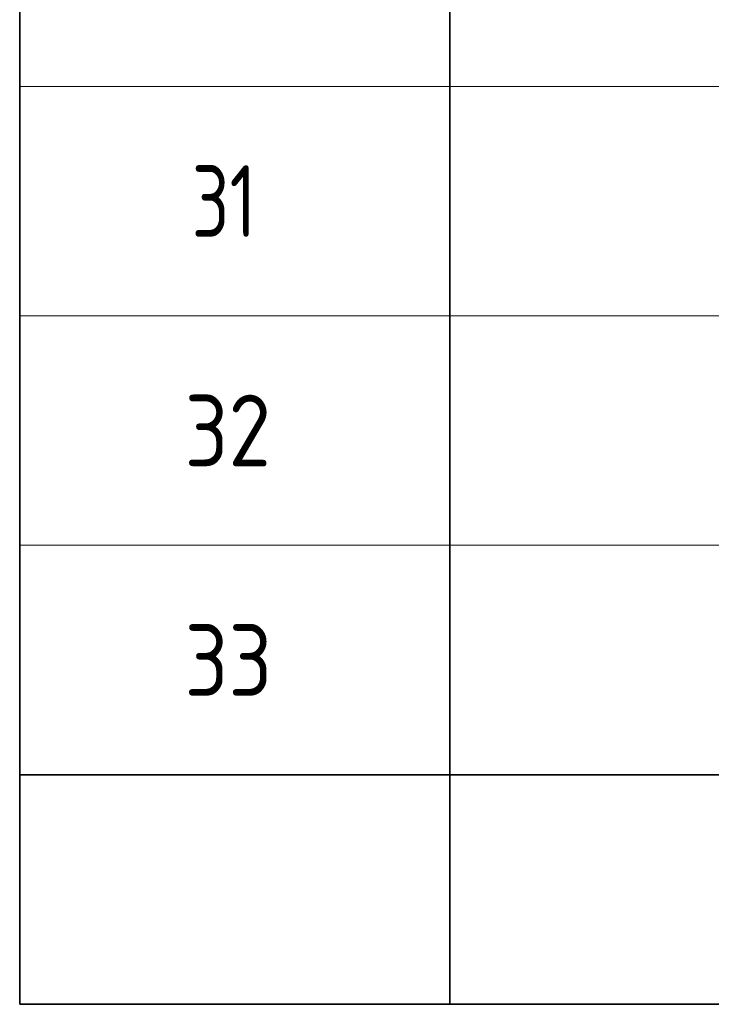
# Model space of a CAD drawing. Header units: metres. Extents: x -38 to 97, y -15 to 21.
# Tile 72 of 256: x 67.92 to 70.33, y 0.47 to 3.9. Entities that reach past the tile are written whole.
import ezdxf

# ---------------------------------------------------------------- set-up
doc = ezdxf.new("R2010")
doc.units = ezdxf.units.M
doc.layers.add('XR$6$Текст_ примечание', color=7, linetype='Continuous', lineweight=13)
doc.styles.add('ISOCPEUR', font='txt')

msp = doc.modelspace()

# ---------------------------------------------------------------- linework, layer by layer
at = {"layer": 'XR$6$Текст_ примечание', "color": 7, "linetype": 'Continuous', "lineweight": 35, "transparency": 33554687}
for p, q in [((67.9198, 4.4717), (67.9198, 3.6717)), ((69.4198, 4.4717), (69.4198, 3.6717)), ((67.9198, 3.6717), (67.9198, 2.8717)), ((69.4198, 3.6717), (69.4198, 2.8717)), ((67.9198, 2.8717), (67.9198, 2.0717)), ((69.4198, 2.8717), (69.4198, 2.0717)), ((67.9198, 2.0717), (67.9198, 1.2717)), ((69.4198, 2.0717), (69.4198, 1.2717)), ((67.9198, 1.2717), (67.9198, 0.4717)), ((67.9198, 1.2717), (86.4198, 1.2717)), ((69.4198, 1.2717), (69.4198, 0.4717)), ((67.9198, 0.4717), (86.4198, 0.4717))]:
    msp.add_line(p, q, dxfattribs=at)
at = {"layer": 'XR$6$Текст_ примечание', "color": 7, "linetype": 'Continuous', "lineweight": 13, "transparency": 33554687}
for p, q in [((86.4198, 3.6717), (67.9198, 3.6717)), ((86.4198, 2.8717), (67.9198, 2.8717)), ((86.4198, 2.0717), (67.9198, 2.0717)), ((86.4198, 1.2717), (67.9198, 1.2717))]:
    msp.add_line(p, q, dxfattribs=at)

# ---------------------------------------------------------------- texts
at = {"layer": 'XR$6$Текст_ примечание', "color": 7, "linetype": 'Continuous', "lineweight": 35, "transparency": 33554687, "char_height": 0.25, "attachment_point": 7, "style": 'ISOCPEUR'}
for s, insert, width in [('\\W0.75;31', (68.5198, 3.1467), 0.393567), ('\\W0.87;32', (68.4948, 2.3467), 0.45901), ('\\W0.87;33', (68.4948, 1.5467), 0.45901)]:
    msp.add_mtext(s, dxfattribs=dict(at, insert=insert, width=width))

doc.saveas('drawing.dxf')
